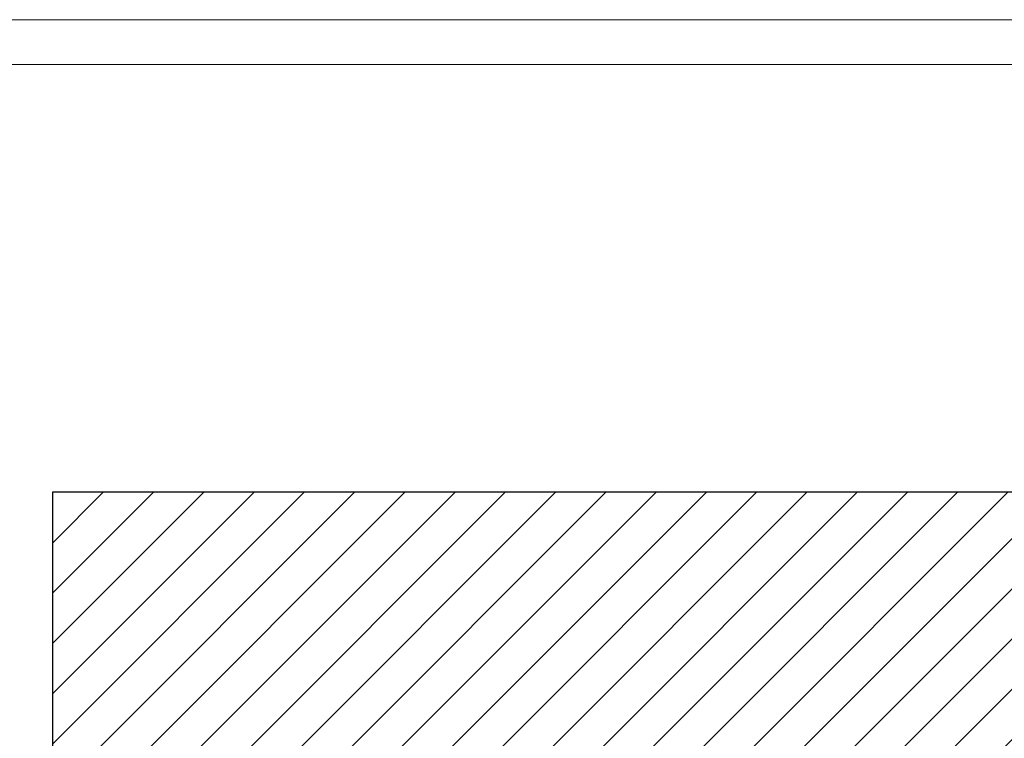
# Model space of a CAD drawing. Header units: millimetres. Extents: x 0 to 39025, y 0 to 11880.
# Tile 44 of 54: x 26036 to 28235, y 10274 to 11880. Entities that reach past the tile are written whole.
import ezdxf

# ---------------------------------------------------------------- set-up
doc = ezdxf.new("R2010")
doc.units = ezdxf.units.MM
doc.layers.add('FORMAT', color=7, linetype='Continuous')
doc.layers.add('ODMIKI funkcionalni', color=253, linetype='Continuous')

msp = doc.modelspace()

# ---------------------------------------------------------------- hatches: boundary and pattern name
at = {"layer": 'ODMIKI funkcionalni'}
h = msp.add_hatch(dxfattribs=at)
h.set_pattern_fill('ANSI31', color=256, scale=25)
h.set_pattern_definition([(45, (15623.25, 0), (-56.1266, 56.1266), [])])
h.paths.add_polyline_path([(30610.3, 10824.8), (26110.2, 10824.8), (26110.2, 8118.1), (26610.1, 8118.1), (26610.1, 9839.9), (29811.7, 9839.9), (29811.7, 8118.1), (30610.3, 8118.1)])

# ---------------------------------------------------------------- linework, layer by layer
at = {"layer": 'FORMAT', "color": 7, "linetype": 'Continuous', "lineweight": 18, "ltscale": 27}
for p, q in [((0, 11880), (32711.7, 11880)), ((500, 11780), (32611.7, 11780))]:
    msp.add_line(p, q, dxfattribs=at)
at = {"layer": 'ODMIKI funkcionalni', "ltscale": 10}
for p, q in [((26110.2, 10824.8), (30610.3, 10824.8)), ((26110.2, 8118.1), (26110.2, 10824.8))]:
    msp.add_line(p, q, dxfattribs=at)

doc.saveas('drawing.dxf')
